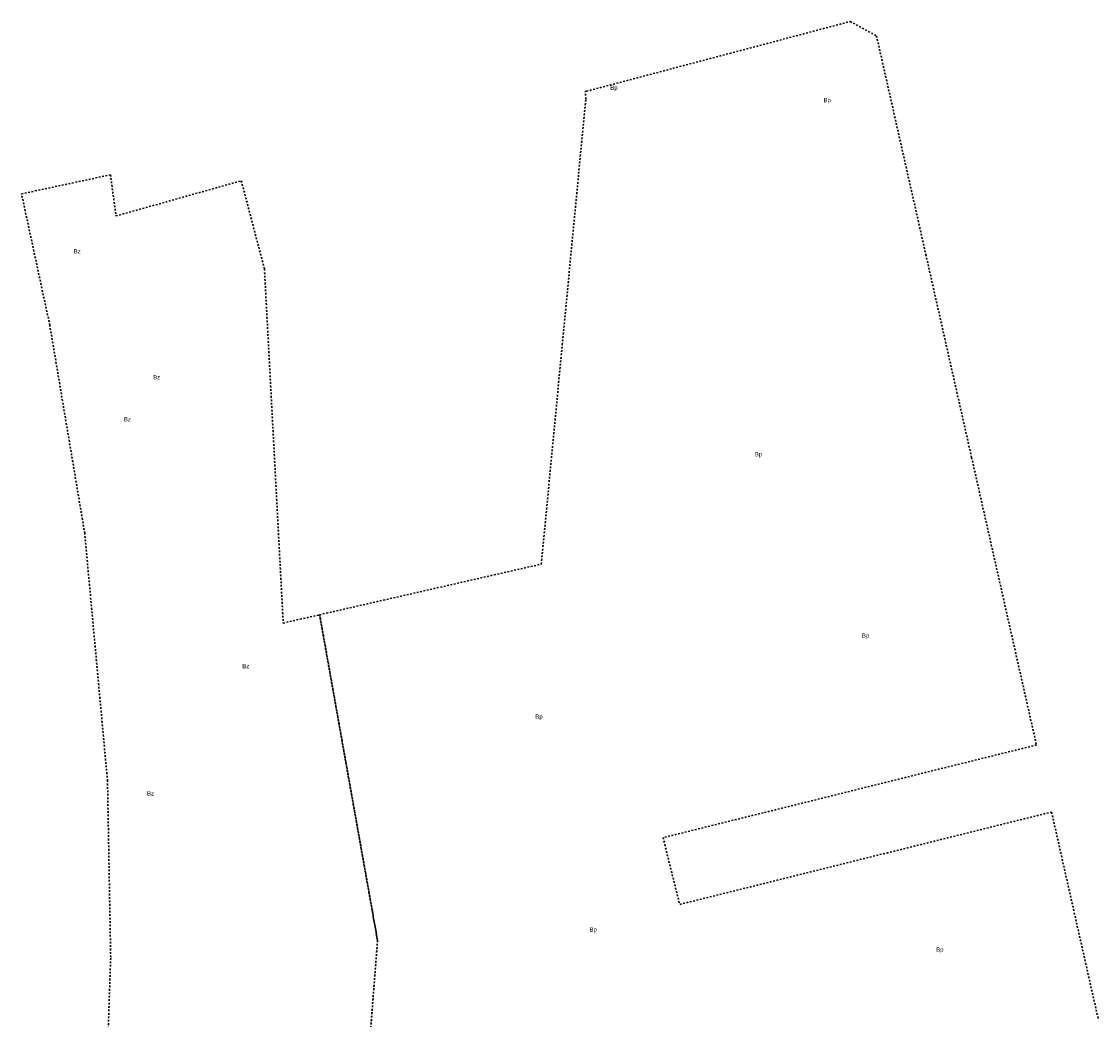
# Model space of a CAD drawing. Header units: metres. Extents: x 6603615 to 6604581, y 5739741 to 5740610.
# Tile 4 of 14: x 6603615 to 6603928, y 5740320 to 5740610. Entities that reach past the tile are written whole.
import ezdxf
from ezdxf.enums import TextEntityAlignment as Align

# ---------------------------------------------------------------- set-up
doc = ezdxf.new("R2010")
doc.units = ezdxf.units.M
doc.linetypes.add('PRZER1-1', pattern=[1, 0.5, -0.5])
doc.layers.add('_działki', color=3, linetype='Continuous', lineweight=40)
doc.layers.add('GESUZY', color=7, linetype='Continuous', lineweight=18, true_color=0x008000)
doc.layers.add('GESUZY_O', color=7, linetype='Continuous', lineweight=18, true_color=0x008000)
doc.styles.add('Arial', font='arial.ttf')

# ---------------------------------------------------------------- blocks, each defined once
blk = doc.blocks.new('A$C8469fa7e')
at = {"layer": 'GESUZY', "color": 3, "linetype": 'PRZER1-1', "lineweight": 30}
for points in [[(6603715.04, 5740299.44), (6603718.38, 5740342.76), (6603716.8, 5740351.64), (6603701.54, 5740437.49), (6603765.99, 5740452.21), (6603772.09, 5740516.04), (6603778.92, 5740587.45), (6603778.78, 5740589.63), (6603779.14, 5740589.73), (6603820.79, 5740600.74), (6603855.79, 5740610), (6603863.44, 5740605.84), (6603877.78, 5740542.26), (6603891.09, 5740483.23), (6603909.94, 5740399.62), (6603830.53, 5740379.89), (6603801.4, 5740372.66), (6603806.22, 5740353.25), (6603835.34, 5740360.48), (6603914.34, 5740380.11), (6603927.97, 5740319.62)], [(6603639.79, 5740308.17), (6603640.8, 5740337.88), (6603639.87, 5740389.17), (6603633.25, 5740461.19), (6603623.1, 5740521.66), (6603614.88, 5740559.88), (6603640.74, 5740565.44), (6603642.34, 5740553.46), (6603678.78, 5740563.68), (6603685.5, 5740538.06), (6603690.96, 5740435.07), (6603701.54, 5740437.49), (6603716.8, 5740351.64), (6603718.38, 5740342.76), (6603715.04, 5740299.44)]]:
    blk.add_lwpolyline(points, dxfattribs=at)
at = {"layer": 'GESUZY_O', "color": 3, "linetype": 'Continuous', "lineweight": 30, "style": 'Arial'}
for s, p in [('Bp', (6603787.1, 5740590.13)), ('Bp', (6603849.09, 5740586.54)), ('Bz', (6603631.03, 5740542.58)), ('Bz', (6603654.17, 5740505.93)), ('Bz', (6603645.64, 5740493.73)), ('Bp', (6603829.11, 5740483.55)), ('Bp', (6603860.24, 5740430.8)), ('Bz', (6603680.09, 5740421.93)), ('Bp', (6603765.31, 5740407.25)), ('Bz', (6603652.37, 5740384.91)), ('Bp', (6603781.06, 5740345.34)), ('Bp', (6603881.85, 5740339.48))]:
    blk.add_text(s, height=1.25, rotation=360, dxfattribs=at).set_placement(p, align=Align.CENTER)

msp = doc.modelspace()

# ---------------------------------------------------------------- block references
at = {"layer": '_działki', "color": 1}
msp.add_blockref('A$C8469fa7e', (0, 0), dxfattribs=at)

doc.saveas('drawing.dxf')
